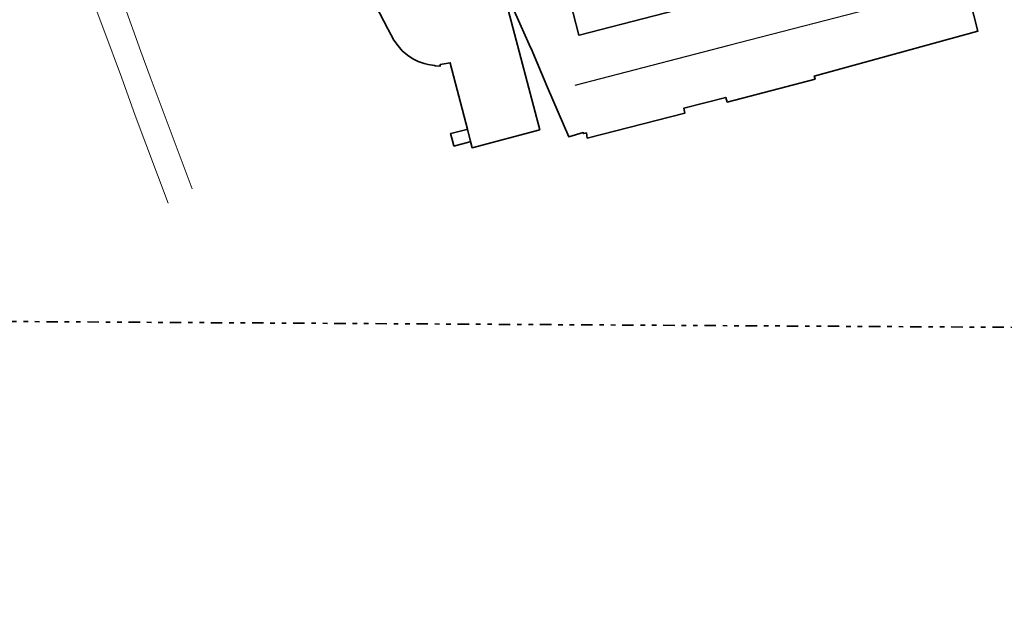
# Model space of a CAD drawing. Header units: metres. Extents: x 169249 to 194689, y 406250 to 412203.
# Tile 77 of 256: x 172695 to 172910, y 406250 to 406380. Entities that reach past the tile are written whole.
import ezdxf

# ---------------------------------------------------------------- set-up
doc = ezdxf.new("R2010")
doc.units = ezdxf.units.M
doc.linetypes.add('BGT_NLCS_N264$0$AL-TEKENBLADGRENS', pattern=[11.5, 2.5, -1.5, 1, -1.5, 1, -1.5, 2.5])
doc.layers.add('BGT_NLCS_N264$0$B-WE-KG-KADASTRAAL_NOK-G', color=252, linetype='CONTINUOUS')
for name, color, linetype, lineweight in [('BGT_NLCS_N264$0$B-WE-OG-TOPOGRAFIE_BEBOUWING-G', 252, 'CONTINUOUS', 35), ('BGT_NLCS_N264$0$B-WE-OG-TOPOGRAFIE_WEG_VERHARD-G', 252, 'CONTINUOUS', 18), ('BGT_NLCS_N264$0$X-XX-AL-TEKENBLADGRENS-G', 252, 'BGT_NLCS_N264$0$AL-TEKENBLADGRENS', 35), ('X-XX-AL-REFERENTIE-G', 7, 'CONTINUOUS', 18)]:
    doc.layers.add(name, color=color, linetype=linetype, lineweight=lineweight)

# ---------------------------------------------------------------- blocks, each defined once
blk = doc.blocks.new('BGT_NLCS_N264')
at = {"layer": 'BGT_NLCS_N264$0$B-WE-KG-KADASTRAAL_NOK-G'}
blk.add_polyline3d([(172901.46, 406387.78, 24.86), (172875.7, 406381.11, 24.87), (172849.97, 406374.44, 24.88), (172816.29, 406365.72, 24.89)], dxfattribs=at)
at = {"layer": 'BGT_NLCS_N264$0$B-WE-OG-TOPOGRAFIE_BEBOUWING-G'}
for points in [[(172801.72, 406382.27, 21.56), (172808.63, 406356.01, 21.37), (172793.84, 406352.09, 21.43), (172793.49, 406353.44, 21.49), (172792.79, 406356.15, 21.61), (172789.04, 406370.63, 22.26), (172789.03, 406370.69, 22.26), (172786.84, 406370.33, 22.59), (172786.82, 406369.92, 22.59), (172786.82, 406369.92, 22.59), (172786.73, 406369.93, 22.59), (172785.8, 406370.04, 22.59), (172785.58, 406370.07, 22.59), (172784.2, 406370.29, 22.55), (172783.32, 406370.51, 22.56), (172782.04, 406370.95, 22.58), (172780.85, 406371.56, 22.6), (172779.69, 406372.33, 22.61), (172778.53, 406373.32, 22.65), (172777.66, 406374.36, 22.66), (172776.7, 406375.62, 22.68), (172775.37, 406378.12, 22.79), (172772.66, 406383.27, 23.02)], [(172813.4, 406391.38, 22.39), (172813.45, 406391.22, 22.39), (172817.2, 406376.72, 22.29), (172817.27, 406376.73, 22.29), (172899.28, 406397.97, 20.87), (172904.48, 406377.61, 20.73), (172868.68, 406367.76, 20.54), (172868.85, 406367.13, 20.36), (172849.66, 406362.09, 20.36), (172849.3, 406363.11, 20.61), (172840.15, 406360.75, 20.63), (172840.37, 406359.68, 20.29), (172819.02, 406354.19, 20.3), (172818.83, 406355.33, 20.72), (172818.24, 406355.18, 20.75), (172818.14, 406355.42, 20.67), (172814.96, 406354.51, 20.74), (172810.34, 406365.3, 21.63), (172806.72, 406373.77, 22.33), (172806.62, 406374, 22.35), (172800.41, 406388.01, 22.39), (172813.4, 406391.38, 22.39)], [(172793.34, 406353.38, 20.12), (172789.85, 406352.47, 20.12), (172789.85, 406352.48, 20.12), (172789.46, 406353.88, 20.12), (172789.11, 406355.18, 20.12), (172789.47, 406355.27, 20.12), (172792.69, 406356.06, 20.12)]]:
    blk.add_polyline3d(points, dxfattribs=at)
at = {"layer": 'BGT_NLCS_N264$0$B-WE-OG-TOPOGRAFIE_WEG_VERHARD-G'}
for points in [[(172732.55, 406343.1, 16.98), (172723.35, 406367.57, 17.07), (172721.34, 406373.13, 17.12), (172717.45, 406383.92, 17.21)], [(172690.97, 406392.89, 17.32), (172692.57, 406393.72, 17.31), (172697.83, 406396.44, 17.26), (172699.09, 406397.1, 17.25), (172700.96, 406397.61, 17.24), (172701.11, 406397.65, 17.24), (172702.37, 406397.66, 17.23), (172702.92, 406397.48, 17.23), (172703.83, 406397.18, 17.24), (172703.96, 406397.14, 17.24), (172704.03, 406397.09, 17.24), (172705.19, 406396.32, 17.25), (172705.72, 406395.93, 17.24), (172706.63, 406395.27, 17.24), (172706.75, 406395.18, 17.24), (172713.27, 406377.91, 17.23), (172717.13, 406367.54, 17.1), (172720.13, 406359.13, 17.06), (172727.3, 406339.96, 16.99)]]:
    blk.add_polyline3d(points, dxfattribs=at)
at = {"layer": 'BGT_NLCS_N264$0$X-XX-AL-TEKENBLADGRENS-G'}
blk.add_polyline3d([(172008.52, 406498.94, 0), (172285.68, 406442.73, 0), (172349.92, 406401.89, 0), (172415.92, 406407.57, 0), (172655.66, 406314.28, 0), (173008.18, 406312.24, 0), (173085.94, 406288.71, 0), (173173.02, 406334.93, 0), (173800.08, 406442.48, 0), (173862.22, 406409.53, 0), (173973.85, 406434.4, 0), (174008.96, 406476.81, 0), (174282.29, 406508.84, 0), (174371.63, 406500.36, 0), (174741.18, 406371.98, 0), (175233.18, 406250.22, 0), (175476.52, 406256.32, 0), (176494.22, 406305.5, 0)], dxfattribs=at)

msp = doc.modelspace()

# ---------------------------------------------------------------- block references
at = {"layer": 'X-XX-AL-REFERENTIE-G'}
msp.add_blockref('BGT_NLCS_N264', (0, 0), dxfattribs=at)

doc.saveas('drawing.dxf')
